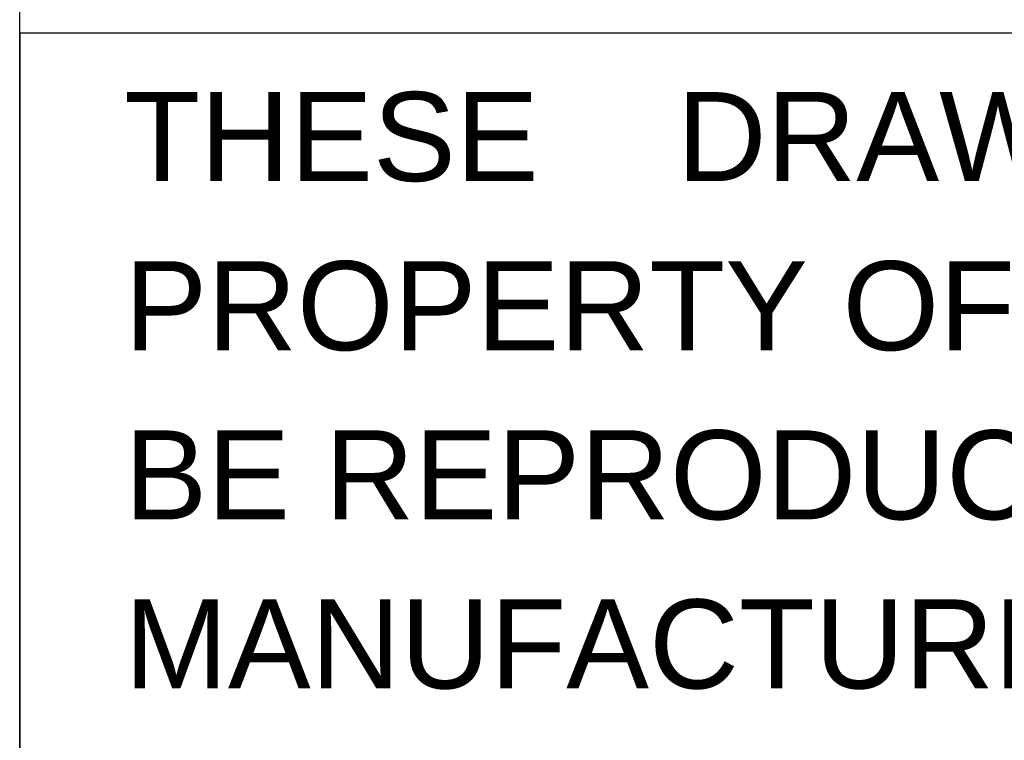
# Model space of a CAD drawing. Extents: x 0 to 1189, y 0 to 841.
# Tile 18 of 36: x 909 to 942, y 46 to 70. Entities that reach past the tile are written whole.
import ezdxf

# ---------------------------------------------------------------- set-up
doc = ezdxf.new("R2010")
doc.units = 0
doc.header["$LTSCALE"] = 65.395
doc.header["$MEASUREMENT"] = 0
doc.layers.get('0').update_dxf_attribs({"linetype": 'CONTINUOUS'})
doc.styles.add('TEXTSTYLE_3', font='arial.ttf')

msp = doc.modelspace()

# ---------------------------------------------------------------- linework, layer by layer
at = {"color": 3, "linetype": 'Continuous'}
for p, q in [((909, 15), (909, 90)), ((909, 70), (1037, 70)), ((909, 70), (909, 40)), ((909, 70), (1174, 70))]:
    msp.add_line(p, q, dxfattribs=at)

# ---------------------------------------------------------------- texts
at = {"color": 1, "linetype": 'Continuous', "style": 'TEXTSTYLE_3'}
for s, p in [('  THESE    DRAWINGS    AND    SPECIFICATIONS    ARE    THE ', (910.2, 65)), ('  PROPERTY OF DELTA ELECTRONICS, INC. AND SHALL NOT ', (910.2, 59.3)), ('  BE REPRODUCED   OR  USED   AS   THE   BASIS   FOR   THE ', (910.2, 53.6)), ('  MANUFACTURE  OR SELL  OF APPARATUSES  OR  DEVICES ', (910.2, 47.9))]:
    msp.add_text(s, height=3, dxfattribs=at).set_placement(p)

doc.saveas('drawing.dxf')
